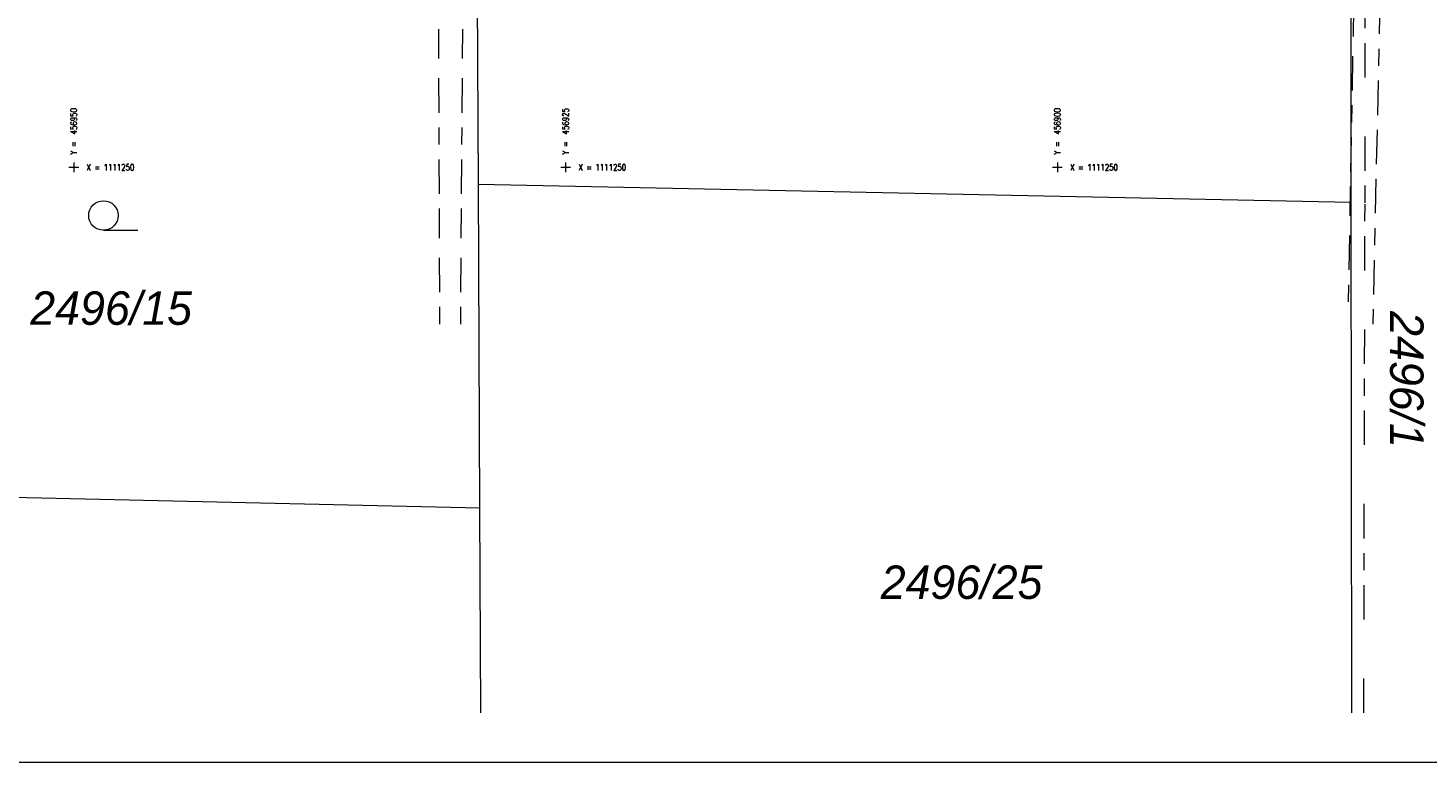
# Model space of a CAD drawing. Header units: metres. Extents: x -457078 to -456448, y -1111280 to -1111132.
# Tile 10 of 35: x -456952 to -456881, y -1111280 to -1111243. Entities that reach past the tile are written whole.
import ezdxf
from ezdxf.enums import TextEntityAlignment as Align

# ---------------------------------------------------------------- set-up
doc = ezdxf.new("R2010")
doc.units = ezdxf.units.M
doc.header["$MEASUREMENT"] = 0
for name, pattern in [('6.1622', [40, 3.5, -3, 7, -3, 3.5, 3.5, -3, 7, -3, 3.5]), ('6.2322', [40, 3.5, -3, 7, -4, 6, -3, 7, -3, 3.5]), ('6.6022', [39, 3.5, -3, 7, -6, -6, 7, -3, 3.5])]:
    doc.linetypes.add(name, pattern=pattern)
doc.layers.get('0').update_dxf_attribs({"lineweight": 13})
for name, color, linetype, lineweight in [('Hranice parcel', 9, 'Continuous', 13), ('IS_CEZ_NN_PODZ', 1, '6.6022', 0), ('IS_SMVAK_KANAL_SPL_TRASA', 32, '6.2322', 0), ('IS_SMVAK_VODA_TRASA', 5, '6.1622', 0), ('Parcelní čísla', 9, 'Continuous', 13), ('RAMECEK', 7, 'Continuous', 0), ('SIT', 5, 'Continuous', 13), ('Značky kultur', 9, 'Continuous', 13)]:
    doc.layers.add(name, color=color, linetype=linetype, lineweight=lineweight)
doc.styles.add('ROMANS', font='romans.shx')
doc.styles.add('Style-cs_Italics', font='cs_Italics.shx')

# ---------------------------------------------------------------- blocks, each defined once
blk = doc.blocks.new('3.04')
at = {"layer": 'Značky kultur', "ltscale": 0.25}
blk.add_line((0.0007, 0), (0.1757, 0), dxfattribs=at)
blk.add_circle((0.0007, 0.075), 0.075, dxfattribs=at)
blk = doc.blocks.new('SIT')
at = {"color": 0, "linetype": 'ByBlock', "lineweight": -2}
for p, q in [((-1, 0), (1, 0)), ((0, 1), (0, -1))]:
    blk.add_line(p, q, dxfattribs=at)

msp = doc.modelspace()

# ---------------------------------------------------------------- linework, layer by layer
at = {"layer": 'Hranice parcel', "ltscale": 0.25}
for p, q in [((-456929.43, -1111250.86), (-456929.59, -1111215.34)), ((-456885.12, -1111216.26), (-456885.08, -1111251.78)), ((-456929.36, -1111267.34), (-456929.43, -1111250.86)), ((-456929.43, -1111250.86), (-456885.08, -1111251.78)), ((-456885.08, -1111251.78), (-456885.044, -1111277.746)), ((-456929.36, -1111267.34), (-456965, -1111266.52)), ((-456929.316, -1111277.746), (-456929.36, -1111267.34))]:
    msp.add_line(p, q, dxfattribs=at)
at = {"layer": 'IS_CEZ_NN_PODZ', "ltscale": 0.25}
msp.add_lwpolyline([(-456896.76, -1111216.4), (-456896.69, -1111215.33), (-456890.44, -1111215.19), (-456884.37, -1111215.43), (-456884.38, -1111251.87), (-456884.439, -1111277.746)], dxfattribs=at)
at = {"layer": 'IS_SMVAK_KANAL_SPL_TRASA', "ltscale": 0.25}
for p, q in [((-456930.332, -1111257.972), (-456930, -1111211.532)), ((-456931.391, -1111257.972), (-456931.571, -1111212.98)), ((-456885.201, -1111256.844), (-456884.457, -1111215.805))]:
    msp.add_line(p, q, dxfattribs=at)
at = {"layer": 'IS_SMVAK_VODA_TRASA', "ltscale": 0.25}
msp.add_line((-456883.053, -1111216.598), (-456883.972, -1111257.972), dxfattribs=at)
at = {"layer": 'RAMECEK', "ltscale": 0.25, "flags": 128}
msp.add_lwpolyline([(-457078, -1111280.246), (-456448, -1111280.246), (-456448, -1111131.746), (-457078, -1111131.746)], close=True, dxfattribs=at)

# ---------------------------------------------------------------- block references
at = {"layer": 'SIT', "ltscale": 0.25, "xscale": 0.25, "yscale": 0.25, "zscale": 0.25}
for p in [(-456950, -1111250), (-456925, -1111250), (-456900, -1111250)]:
    msp.add_blockref('SIT', p, dxfattribs=at)
at = {"layer": 'Značky kultur', "ltscale": 0.25, "xscale": 10, "yscale": 10, "zscale": 10}
msp.add_blockref('3.04', (-456948.5, -1111253.2), dxfattribs=at)

# ---------------------------------------------------------------- texts
at = {"layer": 'Parcelní čísla', "style": 'Style-cs_Italics'}
for s, p in [('2496/15', (-456948.102, -1111258.01)), ('2496/25', (-456904.87, -1111271.95))]:
    msp.add_text(s, height=1.7, dxfattribs=at).set_placement(p, align=Align.CENTER)
msp.add_text('2496/1', height=1.7, rotation=270, dxfattribs=at).set_placement((-456883.09, -1111260.79), align=Align.CENTER)
at = {"layer": 'SIT', "style": 'ROMANS', "width": 0.8}
for s, p in [('Y =  456950', (-456949.838, -1111249.35)), ('Y =  456925', (-456924.838, -1111249.35)), ('Y =  456900', (-456899.838, -1111249.35))]:
    msp.add_text(s, height=0.325, rotation=90, dxfattribs=at).set_placement(p)
for p in [(-456949.35, -1111250.163), (-456924.35, -1111250.163), (-456899.35, -1111250.163)]:
    msp.add_text('X = 1111250', height=0.325, dxfattribs=at).set_placement(p)

doc.saveas('drawing.dxf')
